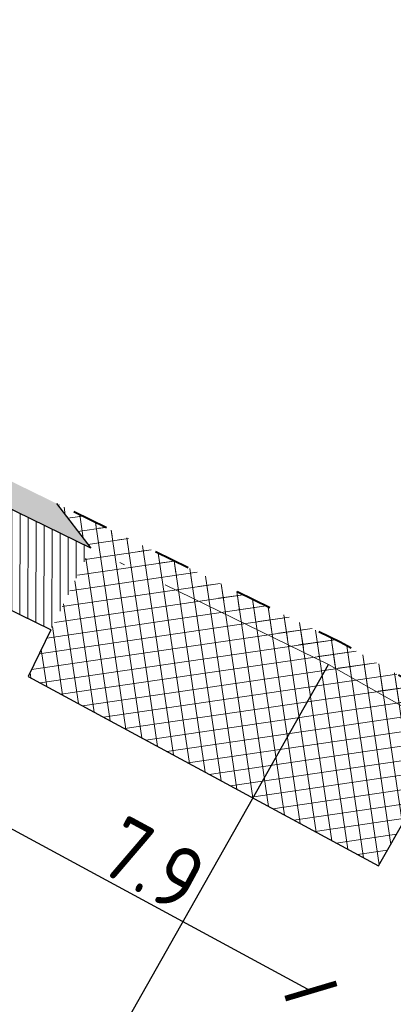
# Model space of a CAD drawing. Header units: metres. Extents: x 8431043 to 8456388, y 5766167 to 5771876.
# Tile 16 of 29: x 8433883 to 8433891, y 5770400 to 5770420. Entities that reach past the tile are written whole.
import ezdxf

# ---------------------------------------------------------------- set-up
doc = ezdxf.new("R2010")
doc.units = ezdxf.units.M
for name, pattern in [('ACAD_ISO03W100', [30, 12, -18]), ('ACAD_ISO10W100', [18, 12, -3, 0, -3]), ('CIĄGŁA', [0])]:
    doc.linetypes.add(name, pattern=pattern)
for name, color, linetype, lineweight in [('brud', 255, 'CIĄGŁA', 30), ('hatch kostka', 210, 'Continuous', 9), ('WYMIARY', 253, 'Continuous', 13), ('zdi krawężnik na trapezowy', 253, 'ACAD_ISO03W100', 40), ('zdi_obrzeze chodnikowe 8x30', 6, 'Continuous', 30)]:
    doc.layers.add(name, color=color, linetype=linetype, lineweight=lineweight)
doc.layers.add('C-DROGI-SYTUACJA', color=7, linetype='Continuous')
doc.layers.add('S-5_opis_pkt_geometrycznych', color=20, linetype='Continuous')
doc.layers.add('hatch zdi chodniki', color=7, linetype='Continuous', lineweight=0, true_color=0x8345ba)
doc.styles.add('ISOCP', font='geniso.shx')
doc.styles.add('własny_500', font='isocp.shx', dxfattribs={"width": 0.9, "height": 1.2})
doc.dimstyles.new('kopia własny 500', dxfattribs={"dimtxt": 1.2, "dimasz": 0.8, "dimexe": 0.1795, "dimexo": 0.0625, "dimgap": 0.09, "dimtad": 3, "dimdec": 1, "dimzin": 0, "dimdsep": 46, "dimtxsty": 'własny_500', "dimblk": 'ARCHTICK', "dimcen": 0.09, "dimaunit": 2, "dimadec": 4, "dimazin": 0, "dimtfac": 1, "dimtdec": 1, "dimtofl": 0, "dimtmove": 2, "dimatfit": 3, "dimldrblk": 'ARCHTICK', "dimfxl": 1, "dimtolj": 1, "dimtzin": 0, "dimarcsym": 0})
pattern_1 = [(8.367146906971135, (0, 0), (-0.04158112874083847, 0.2827084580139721), []), (98.3671469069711, (0, 0), (-0.282708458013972, -0.04158112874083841), [])]

# ---------------------------------------------------------------- blocks, each defined once
blk = doc.blocks.new('_ARCHTICK')
at = {"color": 0, "linetype": 'ByBlock', "const_width": 0.15}
blk.add_lwpolyline([(-0.5, -0.5), (0.5, 0.5)], dxfattribs=at)
blk = doc.blocks.new('*D74')
at = {"layer": 'Defpoints', "color": 0, "transparency": 16777216}
for p in [(8434749.827947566, 5771876.32), (8434750.942824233, 5771875.576372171), (8432377.70623936, 5768319.940000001)]:
    blk.add_point(p, dxfattribs=at)
at = {"layer": 'WYMIARY', "color": 0, "lineweight": -2, "transparency": 16777216}
blk.add_line((8432378.821116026, 5768319.19637217), (8434750.942824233, 5771875.576372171), dxfattribs=at)
at = {"layer": 'WYMIARY', "color": 0, "lineweight": -2, "transparency": 16777216, "xscale": 0.75, "yscale": 0.75, "zscale": 0.75}
for p, rotation in [((8434750.942824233, 5771875.576372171), 56.2965312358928), ((8432378.821116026, 5768319.19637217), 236.2965312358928)]:
    blk.add_blockref('_ARCHTICK', p, dxfattribs=dict(at, rotation=rotation))
at = {"layer": 'WYMIARY', "color": 0, "transparency": 16777216, "insert": (8433564.2870446, 5770097.783190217), "char_height": 1.25, "attachment_point": 5, "rotation": 56.2965312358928, "style": 'ISOCP'}
blk.add_mtext('\\A1;4274.9', dxfattribs=at)
blk = doc.blocks.new('*D77')
at = {"layer": 'Defpoints', "color": 0, "transparency": 16777216}
for p in [(8433883.475313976, 5770406.733999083), (8433890.418939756, 5770402.976306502), (8433889.078190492, 5770400.498812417)]:
    blk.add_point(p, dxfattribs=at)
at = {"layer": 'WYMIARY', "color": 0, "lineweight": -2, "transparency": 16777216}
blk.add_line((8433882.134564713, 5770404.256504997), (8433889.078190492, 5770400.498812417), dxfattribs=at)
at = {"layer": 'WYMIARY', "color": 0, "lineweight": -2, "transparency": 16777216, "xscale": 0.75, "yscale": 0.75, "zscale": 0.75}
for p, rotation in [((8433882.134564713, 5770404.256504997), 151.5790097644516), ((8433889.078190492, 5770400.498812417), 331.5790097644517)]:
    blk.add_blockref('_ARCHTICK', p, dxfattribs=dict(at, rotation=rotation))
at = {"layer": 'WYMIARY', "color": 0, "transparency": 16777216, "insert": (8433885.946679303, 5770403.006482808), "char_height": 1.25, "attachment_point": 5, "rotation": 331.5790097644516, "style": 'ISOCP'}
blk.add_mtext('\\A1;7.9', dxfattribs=at)
blk = doc.blocks.new('*U80')
at = {"layer": 'C-DROGI-SYTUACJA', "color": 1, "linetype": 'ACAD_ISO10W100', "lineweight": 13, "ltscale": 0.3}
for p, q in [((8433889.426757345, 5770406.967476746), (8433867.591454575, 5770417.645179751)), ((8433905.228904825, 5770398.017587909), (8433889.426757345, 5770406.967476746))]:
    blk.add_line(p, q, dxfattribs=at)
at = {"layer": 'C-DROGI-SYTUACJA', "color": 253, "linetype": 'ACAD_ISO03W100', "lineweight": 13, "ltscale": 0.1}
blk.add_line((8433889.426757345, 5770406.967476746), (8433889.426757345, 5770406.967476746), dxfattribs=at)
blk.add_line((8433889.426757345, 5770406.967476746), (8433889.426757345, 5770406.967476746), dxfattribs=at)
blk = doc.blocks.new('dfff')
at = {"layer": 'S-5_opis_pkt_geometrycznych', "color": 20, "linetype": 'Continuous', "lineweight": -3}
blk.add_line((8433877.365162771, 5770385.671223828), (8433889.426757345, 5770406.967476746), dxfattribs=at)
at = {"layer": 'C-DROGI-SYTUACJA', "color": 7, "linetype": 'Continuous', "lineweight": -3}
blk.add_blockref('*U80', (0, 0), dxfattribs=at)

msp = doc.modelspace()

# ---------------------------------------------------------------- hatches: boundary and pattern name
at = {"layer": 'hatch kostka', "linetype": 'Continuous', "lineweight": 5, "true_color": 0xfecc66}
h = msp.add_hatch(dxfattribs=at)
h.set_pattern_fill('ANSI37', color=31, scale=0.09, angle=-36.63285309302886)
h.set_pattern_definition(pattern_1)
h.paths.add_polyline_path([(8433884.715982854, 5770409.271097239), (8433883.475313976, 5770406.733999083), (8433890.418939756, 5770402.976306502), (8433891.889450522, 5770405.57267707), (8433893.005991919, 5770405.514924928), (8433889.66, 5770407.409999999), (8433884.037291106, 5770410.159566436)])
h = msp.add_hatch(dxfattribs=at)
h.set_pattern_fill('ANSI37', color=31, scale=0.09, angle=-36.63285309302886)
h.set_pattern_definition(pattern_1)
edge = h.paths.add_edge_path()
edge.add_line((8433891.889450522, 5770405.57267707), (8433893.005991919, 5770405.514924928))
edge.add_line((8433893.005991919, 5770405.514924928), (8433889.66, 5770407.409999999))
edge.add_line((8433889.66, 5770407.409999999), (8433884.037291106, 5770410.159566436))
at = {"layer": 'hatch zdi chodniki', "lineweight": 13, "transparency": 33554687}
h = msp.add_hatch(dxfattribs=at)
h.set_pattern_fill('DOTS', color=3, scale=0.13, style=0)
h.set_pattern_definition([(0, (0, 0), (0.1031875, 0.206375), [0, -0.206375])])
h.paths.add_polyline_path([(8434399.777781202, 5770199.496760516), (8434397.542174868, 5770199.451325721), (8434404.650154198, 5770196.076091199), (8434410.195337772, 5770192.79858653), (8434410.67859069, 5770193.674570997), (8434405.12, 5770196.960000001)])
h.paths.add_polyline_path([(8434361.003805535, 5770214.907260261), (8434358.79189869, 5770214.579436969), (8434372.965593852, 5770209.937256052), (8434379.651308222, 5770207.380740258), (8434392.527290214, 5770201.832633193), (8434391.103421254, 5770203.535043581), (8434380.027910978, 5770208.307348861), (8434373.299999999, 5770210.879999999)])
h.paths.add_polyline_path([(8434291.477038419, 5770237.591889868), (8434289.272186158, 5770237.219564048), (8434294.219259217, 5770235.708967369), (8434304.064397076, 5770232.503835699), (8434352.974985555, 5770216.484597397), (8434351.385582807, 5770218.057428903), (8434304.374804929, 5770233.454439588), (8434294.520086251, 5770236.66269034)])
h.paths.add_polyline_path([(8434266.018246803, 5770244.733106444), (8434265.63877181, 5770244.675674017), (8434266.014510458, 5770244.553887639)])
h.paths.add_polyline_path([(8434267.8496619, 5770245.010285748), (8434266.018246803, 5770244.733106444), (8434266.014510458, 5770244.553887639), (8434270.421307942, 5770243.125533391), (8434280.90173187, 5770239.775495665), (8434284.091954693, 5770238.801356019), (8434282.471182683, 5770240.341842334), (8434281.2, 5770240.73), (8434270.727711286, 5770244.077437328)])
h.paths.add_polyline_path([(8434149.083049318, 5770283.338914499), (8434146.907137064, 5770283.089081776), (8434157.391959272, 5770279.144625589), (8434183.651945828, 5770271.152455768), (8434226.176322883, 5770257.466449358), (8434259.238656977, 5770246.750112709), (8434257.644433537, 5770248.31805774), (8434226.483671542, 5770258.418046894), (8434183.950727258, 5770272.106810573), (8434157.71393021, 5770280.091922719)])
h.paths.add_polyline_path([(8434094.661593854, 5770300.266812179), (8434093.121044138, 5770301.887523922), (8434084.6, 5770304.97), (8434081.219999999, 5770305.98), (8434077.409348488, 5770307.545183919), (8434076.936745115, 5770306.658233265), (8434080.886053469, 5770305.036097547), (8434084.286506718, 5770304.019985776)])
h.paths.add_polyline_path([(8434101.584304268, 5770298.825951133), (8434099.363405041, 5770298.565938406), (8434102.577994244, 5770297.403065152), (8434143.621928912, 5770284.324997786), (8434142.02503887, 5770285.883361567), (8434102.899999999, 5770298.35)])
h.paths.add_polyline_path([(8434011.44211317, 5770340.525584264), (8434009.245765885, 5770340.648622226), (8434010.907676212, 5770339.676903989), (8434013.388047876, 5770338.368355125), (8434047.859431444, 5770319.646741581), (8434066.478285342, 5770310.953932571), (8434076.936745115, 5770306.658233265), (8434077.409348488, 5770307.545183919), (8434066.879999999, 5770311.87), (8434048.309999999, 5770320.540000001), (8434013.86, 5770339.25)])
h.paths.add_polyline_path([(8433944.317547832, 5770376.594510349), (8433943.199800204, 5770376.619813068), (8433960.091695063, 5770367.690411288), (8433982.781876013, 5770355.080310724), (8434001.013825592, 5770345.461834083), (8434003.204053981, 5770344.181208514), (8434001.720078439, 5770345.65455654), (8433983.02, 5770355.52), (8433960.33, 5770368.13)])
h.paths.add_polyline_path([(8433914.677090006, 5770392.394233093), (8433913.214182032, 5770393.846782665), (8433905.527784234, 5770398.421559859), (8433905.329536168, 5770397.957694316)])
h.paths.add_polyline_path([(8433921.024380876, 5770389.19832178), (8433919.05002699, 5770389.791555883), (8433925.145146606, 5770386.163872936), (8433938.994381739, 5770378.842883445), (8433938.343975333, 5770379.752263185), (8433925.389999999, 5770386.6)])
h.paths.add_polyline_path([(8433893.005991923, 5770405.514924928), (8433891.889450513, 5770405.57267707), (8433905.228904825, 5770398.017587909), (8433905.329536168, 5770397.957694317), (8433905.527784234, 5770398.421559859), (8433905.479999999, 5770398.449999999)])
h.paths.add_polyline_path([(8433748.792512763, 5770512.117253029), (8433746.758512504, 5770513.046146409), (8433749.96328957, 5770509.072943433), (8433750.804252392, 5770508.22196915), (8433762.887659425, 5770493.324754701), (8433772.314305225, 5770482.021786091), (8433776.220000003, 5770478.899999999), (8433763.660000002, 5770493.959999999), (8433751.55, 5770508.889999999), (8433750.709999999, 5770509.74)])
h.paths.add_polyline_path([(8433727.508783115, 5770538.50429215), (8433725.474782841, 5770539.433185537), (8433743.032528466, 5770517.665528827), (8433742.55524301, 5770519.850065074)])
h.paths.add_polyline_path([(8433643.851685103, 5770641.655182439), (8433643.085777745, 5770641.001258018), (8433643.107350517, 5770640.986666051), (8433645.760732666, 5770637.842872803), (8433649.934686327, 5770632.40075619), (8433664.242054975, 5770614.749327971), (8433677.278828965, 5770599.564732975), (8433683.771948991, 5770590.853962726), (8433698.344054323, 5770573.069188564), (8433722.132985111, 5770543.576263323), (8433721.655699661, 5770545.760799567), (8433699.119999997, 5770573.699999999), (8433684.56, 5770591.470000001), (8433678.06, 5770600.189999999), (8433665.01, 5770615.390000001), (8433650.72, 5770633.02), (8433646.54, 5770638.470000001)])
h.paths.add_polyline_path([(8433872.549402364, 5770415.777270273), (8433871.431411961, 5770415.767398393), (8433884.715982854, 5770409.271097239), (8433884.037291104, 5770410.159566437)])
h.paths.add_polyline_path([(8433866.270692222, 5770418.357181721), (8433865.627712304, 5770419.271827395), (8433817.16, 5770445.4), (8433804.670766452, 5770453.717283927), (8433807.357727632, 5770451.327156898), (8433816.902238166, 5770444.970929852)])
at = {"layer": 'hatch zdi chodniki', "lineweight": 18, "transparency": 33554687}
h = msp.add_hatch(dxfattribs=at)
h.set_pattern_fill('DOTS', color=3, scale=0.1, style=0)
h.set_pattern_definition([(0, (0, 0), (0.079375, 0.15875), [0, -0.15875])])
h.paths.add_polyline_path([(8434399.777781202, 5770199.496760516), (8434397.542174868, 5770199.451325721), (8434404.650154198, 5770196.076091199), (8434410.195337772, 5770192.79858653), (8434410.67859069, 5770193.674570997), (8434405.12, 5770196.960000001)])
h.paths.add_polyline_path([(8434361.003805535, 5770214.907260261), (8434358.79189869, 5770214.579436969), (8434372.965593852, 5770209.937256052), (8434379.651308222, 5770207.380740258), (8434392.527290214, 5770201.832633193), (8434391.103421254, 5770203.535043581), (8434380.027910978, 5770208.307348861), (8434373.299999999, 5770210.879999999)])
h.paths.add_polyline_path([(8434291.477038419, 5770237.591889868), (8434289.272186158, 5770237.219564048), (8434294.219259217, 5770235.708967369), (8434304.064397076, 5770232.503835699), (8434352.974985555, 5770216.484597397), (8434351.385582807, 5770218.057428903), (8434304.374804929, 5770233.454439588), (8434294.520086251, 5770236.66269034)])
h.paths.add_polyline_path([(8434266.018246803, 5770244.733106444), (8434265.63877181, 5770244.675674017), (8434266.014510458, 5770244.553887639)])
h.paths.add_polyline_path([(8434267.8496619, 5770245.010285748), (8434266.018246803, 5770244.733106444), (8434266.014510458, 5770244.553887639), (8434270.421307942, 5770243.125533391), (8434280.90173187, 5770239.775495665), (8434284.091954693, 5770238.801356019), (8434282.471182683, 5770240.341842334), (8434281.2, 5770240.73), (8434270.727711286, 5770244.077437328)])
h.paths.add_polyline_path([(8434149.083049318, 5770283.338914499), (8434146.907137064, 5770283.089081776), (8434157.391959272, 5770279.144625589), (8434183.651945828, 5770271.152455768), (8434226.176322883, 5770257.466449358), (8434259.238656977, 5770246.750112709), (8434257.644433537, 5770248.31805774), (8434226.483671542, 5770258.418046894), (8434183.950727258, 5770272.106810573), (8434157.71393021, 5770280.091922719)])
h.paths.add_polyline_path([(8434094.661593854, 5770300.266812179), (8434093.121044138, 5770301.887523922), (8434084.6, 5770304.97), (8434081.219999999, 5770305.98), (8434077.409348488, 5770307.545183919), (8434076.936745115, 5770306.658233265), (8434080.886053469, 5770305.036097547), (8434084.286506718, 5770304.019985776)])
h.paths.add_polyline_path([(8434101.584304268, 5770298.825951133), (8434099.363405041, 5770298.565938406), (8434102.577994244, 5770297.403065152), (8434143.621928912, 5770284.324997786), (8434142.02503887, 5770285.883361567), (8434102.899999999, 5770298.35)])
h.paths.add_polyline_path([(8434011.44211317, 5770340.525584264), (8434009.245765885, 5770340.648622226), (8434010.907676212, 5770339.676903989), (8434013.388047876, 5770338.368355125), (8434047.859431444, 5770319.646741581), (8434066.478285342, 5770310.953932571), (8434076.936745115, 5770306.658233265), (8434077.409348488, 5770307.545183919), (8434066.879999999, 5770311.87), (8434048.309999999, 5770320.540000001), (8434013.86, 5770339.25)])
h.paths.add_polyline_path([(8433914.677090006, 5770392.394233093), (8433913.214182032, 5770393.846782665), (8433905.527784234, 5770398.421559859), (8433905.329536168, 5770397.957694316)])
h.paths.add_polyline_path([(8433921.024380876, 5770389.19832178), (8433919.05002699, 5770389.791555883), (8433925.145146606, 5770386.163872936), (8433938.994381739, 5770378.842883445), (8433938.343975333, 5770379.752263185), (8433925.389999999, 5770386.6)])
h.paths.add_polyline_path([(8433893.005991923, 5770405.514924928), (8433891.889450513, 5770405.57267707), (8433905.228904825, 5770398.017587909), (8433905.329536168, 5770397.957694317), (8433905.527784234, 5770398.421559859), (8433905.479999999, 5770398.449999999)])
h.paths.add_polyline_path([(8433748.792512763, 5770512.117253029), (8433746.758512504, 5770513.046146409), (8433749.96328957, 5770509.072943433), (8433750.804252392, 5770508.22196915), (8433762.887659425, 5770493.324754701), (8433772.314305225, 5770482.021786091), (8433776.220000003, 5770478.899999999), (8433763.660000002, 5770493.959999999), (8433751.55, 5770508.889999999), (8433750.709999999, 5770509.74)])
h.paths.add_polyline_path([(8433727.508783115, 5770538.50429215), (8433725.474782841, 5770539.433185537), (8433743.032528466, 5770517.665528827), (8433742.55524301, 5770519.850065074)])
h.paths.add_polyline_path([(8433643.866534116, 5770641.637588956), (8433643.101758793, 5770640.99044833), (8433643.107350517, 5770640.986666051), (8433645.760732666, 5770637.842872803), (8433649.934686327, 5770632.40075619), (8433664.242054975, 5770614.749327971), (8433677.278828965, 5770599.564732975), (8433683.771948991, 5770590.853962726), (8433698.344054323, 5770573.069188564), (8433722.132985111, 5770543.576263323), (8433721.655699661, 5770545.760799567), (8433699.119999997, 5770573.699999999), (8433684.56, 5770591.470000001), (8433678.06, 5770600.189999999), (8433665.01, 5770615.390000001), (8433650.72, 5770633.02), (8433646.54, 5770638.470000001)])
h.paths.add_polyline_path([(8433974.800154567, 5770359.516163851), (8433975.043041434, 5770359.953206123), (8433960.33, 5770368.13), (8433944.317547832, 5770376.594510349), (8433943.199800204, 5770376.619813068), (8433960.091695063, 5770367.690411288)])
h.paths.add_polyline_path([(8433872.549402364, 5770415.777270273), (8433871.431411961, 5770415.767398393), (8433884.715982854, 5770409.271097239), (8433884.037291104, 5770410.159566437)])
h.paths.add_polyline_path([(8433866.270692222, 5770418.357181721), (8433865.627712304, 5770419.271827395), (8433817.16, 5770445.4), (8433804.670766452, 5770453.717283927), (8433807.357727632, 5770451.327156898), (8433816.902238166, 5770444.970929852)])
at = {"layer": 'hatch zdi chodniki', "lineweight": 5}
h = msp.add_hatch(dxfattribs=at)
h.set_pattern_fill('ANSI31', color=256, scale=0.05, angle=45, style=0)
h.set_pattern_definition([(90, (0, 0), (-0.15875, 0), [])])
h.paths.add_polyline_path([(8433891.889450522, 5770405.572677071), (8433891.002377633, 5770404.006439), (8433904.324962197, 5770396.460904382), (8433904.615843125, 5770396.287778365), (8433905.329536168, 5770397.957694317), (8433905.228904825, 5770398.017587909)])
h.paths.add_polyline_path([(8433804.437889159, 5770453.521058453), (8433802.867903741, 5770453.71645522), (8433802.604679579, 5770453.3210176), (8433803.879999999, 5770452.48)])
h.paths.add_polyline_path([(8433778.791398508, 5770474.116158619), (8433779.149296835, 5770474.465313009), (8433778.468475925, 5770476.595215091), (8433776.220000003, 5770478.899999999), (8433772.314305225, 5770482.021786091), (8433762.887659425, 5770493.324754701), (8433757.408679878, 5770500.079599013), (8433756.518596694, 5770498.319564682), (8433761.497446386, 5770492.181313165), (8433771.052945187, 5770480.723844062), (8433775.146305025, 5770477.852536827)])
h.paths.add_polyline_path([(8433781.942531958, 5770471.602126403), (8433781.58463363, 5770471.252972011), (8433786.771514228, 5770465.93619544), (8433797.481067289, 5770456.70312467), (8433797.990361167, 5770456.363957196), (8433800.3440758, 5770454.811786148), (8433800.61428183, 5770455.217268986), (8433799.503805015, 5770457.15825452), (8433798.821797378, 5770457.612441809), (8433798.389999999, 5770457.9), (8433787.8, 5770467.029999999), (8433784.05494617, 5770470.868841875)])
h.paths.add_polyline_path([(8433865.558905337, 5770417.036818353), (8433866.270692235, 5770418.357181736), (8433816.902238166, 5770444.970929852), (8433807.357727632, 5770451.327156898), (8433804.670766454, 5770453.717283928), (8433803.951216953, 5770452.401134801), (8433806.463710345, 5770450.120348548), (8433816.128952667, 5770443.683719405)])
h.paths.add_polyline_path([(8433871.43141196, 5770415.767398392), (8433870.697536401, 5770414.266664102), (8433873.575045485, 5770412.715444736), (8433883.92524527, 5770407.654083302), (8433884.71598285, 5770409.271097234)])

# ---------------------------------------------------------------- linework, layer by layer
at = {"layer": 'zdi krawężnik na trapezowy', "color": 19, "ltscale": 0.06, "true_color": 0x64211f, "flags": 128}
msp.add_lwpolyline([(8433893.005991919, 5770405.514924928), (8433889.66, 5770407.409999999), (8433884.037291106, 5770410.159566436)], dxfattribs=at)
at = {"layer": 'zdi_obrzeze chodnikowe 8x30', "flags": 128}
for points in [[(8433884.715982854, 5770409.271097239), (8433871.43141196, 5770415.767398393)], [(8433883.92524527, 5770407.654083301), (8433873.575045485, 5770412.715444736), (8433870.6975364, 5770414.266664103)], [(8433884.037291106, 5770410.159566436), (8433884.715982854, 5770409.271097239)], [(8433883.92524527, 5770407.654083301), (8433883.475313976, 5770406.733999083), (8433890.418939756, 5770402.976306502), (8433891.002377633, 5770404.006439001)]]:
    msp.add_lwpolyline(points, dxfattribs=at)

# ---------------------------------------------------------------- block references
at = {"layer": 'brud', "color": 4, "lineweight": 35}
msp.add_blockref('dfff', (0, 0), dxfattribs=at)

# ---------------------------------------------------------------- dimensions: what is measured, and where the dimension line sits
at = {"layer": 'WYMIARY', "color": 5}
for p1, p2, distance, picture, middle in [((8432377.706239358, 5768319.939999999), (8434749.827947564, 5771876.32), -1.3401240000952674, '*D74', (8433564.2870446, 5770097.783190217)), ((8433883.475313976, 5770406.733999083), (8433890.418939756, 5770402.976306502), -2.8170171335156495, '*D77', (8433885.946679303, 5770403.006482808))]:
    dim = msp.add_aligned_dim(p1=p1, p2=p2, distance=distance, dimstyle='kopia własny 500', override={"dimtxt": 1.25, "dimasz": 0.75, "dimtxsty": 'ISOCP', "dimse1": 1, "dimse2": 1, "dimtmove": 1}, dxfattribs=at)
    dim.commit()
    dim.dimension.update_dxf_attribs({"geometry": picture, "text_midpoint": middle})

doc.saveas('drawing.dxf')
